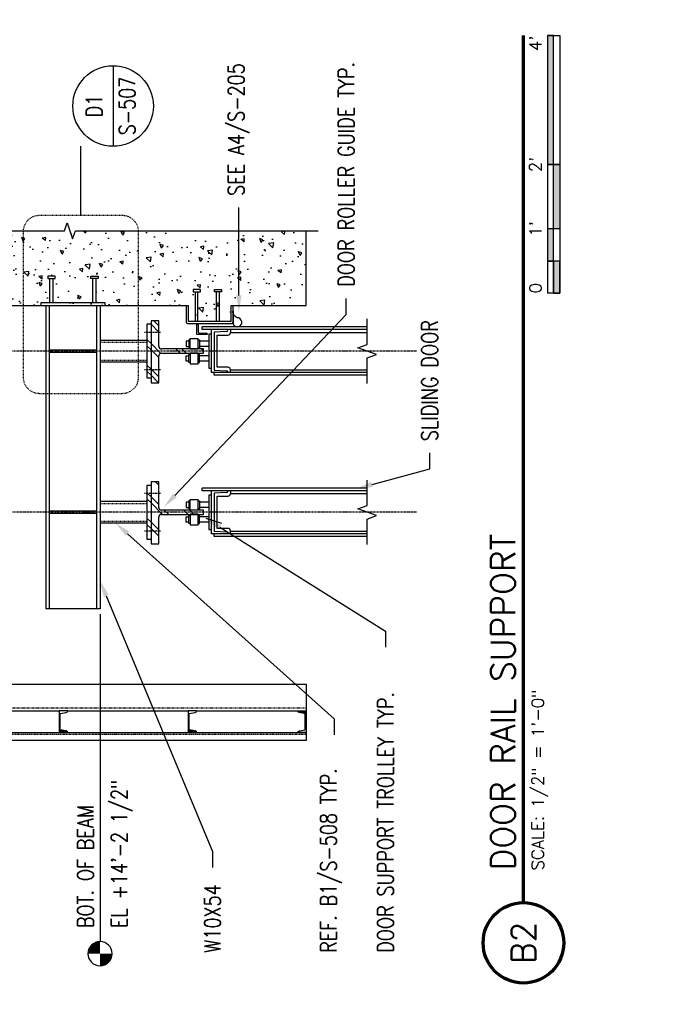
# Model space of a CAD drawing. Header units: inches. Extents: x -16710 to 18720, y -1252 to 1160.
# Tile 14 of 35: x 4412 to 4530, y -651 to -468. Entities that reach past the tile are written whole.
import ezdxf
from ezdxf import colors
from ezdxf.entities.mleader import LeaderData, LeaderLine
from ezdxf.enums import TextEntityAlignment as Align
from ezdxf.math import Vec2, Vec3

# ---------------------------------------------------------------- set-up
doc = ezdxf.new("R2010")
doc.units = ezdxf.units.IN
doc.header["$MEASUREMENT"] = 0
for name, pattern in [('Center 1_4_', [0.53125, 0.25, -0.09375, 0.09375, -0.09375]), ('Dash', [0.25, 0.125, -0.125]), ('Dash - 1_16_', [0.1875, 0.125, -0.0625]), ('Hidden 3_32_', [0.140625, 0.09375, -0.046875])]:
    doc.linetypes.add(name, pattern=pattern)
doc.layers.get('0').update_dxf_attribs({"color": 243})
for name, color, linetype in [('A-WALL-PATT', 8, 'Continuous'), ('G-ANNO-REFR', 2, 'Continuous'), ('G-ANNO-TTLB', 7, 'Continuous'), ('S-ANNO-NOTE', 2, 'Continuous'), ('S-ANNO-SYMB', 2, 'Continuous'), ('S-ANNO-TEXT', 2, 'Continuous'), ('S-BEAM', 3, 'Continuous'), ('S-COLS', 3, 'Continuous'), ('S-COLS-HDLN', 1, 'Dash'), ('S-DETL', 90, 'Continuous'), ('S-DETL-CNTR', 1, 'Center 1_4_'), ('S-DETL-GENF', 92, 'Continuous'), ('S-DETL-GENF-HDLN', 1, 'Dash'), ('S-DETL-MEDM', 3, 'Continuous'), ('S-DETL-PATT', 8, 'Continuous'), ('S-DETL-THIN', 1, 'Continuous')]:
    doc.layers.add(name, color=color, linetype=linetype)
doc.layers.get('0').off()
doc.styles.add('AEC_COMN_TITLE', font='romans.shx', dxfattribs={"width": 0.8, "height": 0.1875})
doc.styles.add('Annotative', font='romans.shx', dxfattribs={"width": 0.8, "height": 0.125})
doc.styles.add('Arial', font='romans.shx', dxfattribs={"width": 0.8})
doc.styles.add('ROMANS', font='romans.shx', dxfattribs={"width": 0.8})
pattern_1 = [(50, (-1460.674, -1247.354), (7.1726, -0.62752), [0.75, -8.25]), (355, (-1460.674, -1247.354), (-1.387513, 7.52192), [0.6, -6.6]), (100.4514, (-1460.076, -1247.406), (5.78509, 6.8944), [0.6374, -7.01142]), (46.1842, (-1460.674, -1245.354), (10.67241, -1.65519), [1.125, -12.375]), (96.6356, (-1459.785, -1245.492), (9.34662, 9.74119), [0.9561, -10.51714]), (351.1842, (-1460.674, -1245.354), (9.34662, 9.74119), [0.9, -9.9]), (21, (-1459.674, -1245.854), (5.96907, -4.02619), [0.75, -8.25]), (326, (-1459.674, -1245.854), (2.433153, 7.2515), [0.6, -6.6]), (71.4514, (-1459.1766, -1246.1894), (8.402224, 3.22531), [0.6374, -7.01142]), (37.5, (-1460.674, -1247.3539), (0.1215986, 3.3289385), [0, -6.52, 0, -6.7, 0, -6.625]), (7.5, (-1460.674, -1247.354), (2.630695, 3.944117), [0, -3.82, 0, -6.37, 0, -2.525]), (327.5, (-1462.904, -1247.354), (5.338224, -0.225549), [0, -2.5, 0, -7.8, 0, -10.35]), (317.5, (-1463.904, -1247.354), (5.831862, 1.00105), [0, -3.25, 0, -5.18, 0, -7.35])]
pattern_2 = [(45, (-639.749, -1144.354), (-2.37588, 2.37588), []), (45, (-639.749, -1140.754), (-2.37588, 2.37588), [])]

# ---------------------------------------------------------------- blocks, each defined once
blk = doc.blocks.new('051200_StructuralFraming-W-Flange - W10X54-1656488-DOOR RAIL SUPPORT 2')
at = {"layer": 'S-BEAM'}
for p, q in [((776.71, 179.88), (776.71, 180.5)), ((833.21, 180.5), (776.71, 180.5)), ((776.71, 179.19), (776.71, 179.88)), ((794.53, 179.88), (776.71, 179.88)), ((824.52, 179.88), (794.9, 179.88)), ((833.21, 179.88), (824.89, 179.88)), ((776.71, 171.71), (776.71, 179.19)), ((776.71, 171.01), (776.71, 171.71)), ((776.71, 170.4), (776.71, 171.01)), ((776.71, 171.01), (794.53, 171.01)), ((794.9, 171.01), (824.52, 171.01)), ((824.89, 171.01), (833.21, 171.01)), ((792.71, 170.4), (776.71, 170.4)), ((822.71, 170.4), (796.71, 170.4)), ((833.21, 170.4), (826.71, 170.4))]:
    blk.add_line(p, q, dxfattribs=at)
blk = doc.blocks.new('051200_Column-L-Angle - L5X5X1_2-1770445-DOOR RAIL SUPPORT 2')
at = {"layer": 'S-COLS'}
for p, q in [((762.71, 222.25), (757.71, 222.25)), ((762.71, 222.25), (762.71, 193.08)), ((757.71, 220.67), (757.71, 202)), ((757.71, 200.42), (757.71, 178)), ((762.71, 192.72), (762.71, 132)), ((757.71, 176.42), (757.71, 154)), ((757.71, 152.42), (757.71, 133.58)), ((762.71, 132), (757.71, 132))]:
    blk.add_line(p, q, dxfattribs=at)
at = {"layer": 'S-COLS', "linetype": 'Hidden 3_32_'}
blk.add_line((758.21, 132), (758.21, 222.25), dxfattribs=at)
at = {"layer": 'S-COLS-HDLN'}
blk.add_line((762.71, 193.07), (762.71, 192.72), dxfattribs=at)
blk = doc.blocks.new('051200_SteelFraming-AISC-Tube-Shapes-Side - HSS4X4X3_8-2078415-DOOR RAIL SUPPORT 2')
at = {"layer": 'S-DETL-GENF', "lineweight": -3}
for p, q in [((826.71, 170.4), (822.71, 170.4)), ((822.71, 170.4), (822.71, 161.66)), ((826.71, 161.66), (826.71, 170.4))]:
    blk.add_line(p, q, dxfattribs=at)
at = {"layer": 'S-DETL-GENF-HDLN', "lineweight": -3}
for p, q in [((823.05, 170.4), (823.05, 161.66)), ((826.36, 170.4), (826.36, 161.66))]:
    blk.add_line(p, q, dxfattribs=at)
blk = doc.blocks.new('*U155')
at = {"linetype": 'Continuous', "lineweight": 70}
blk.add_line((1.125, 0.625), (7.8514, 0.625), dxfattribs=at)
at = {"lineweight": 70}
blk.add_circle((0.8125, 0.625), 0.3125, dxfattribs=at)
at = {"style": 'Arial'}
blk.add_attdef('DRAWING_AREA_TITLE', text='', height=0.1875, dxfattribs=at).set_placement((1.3743, 0.6339), align=Align.BOTTOM_LEFT)
blk.add_attdef('X#', text='', height=0.1875, dxfattribs=at).set_placement((0.8125, 0.625), align=Align.MIDDLE_CENTER)
blk.add_attdef('SCALE:', text='', height=0.0938, dxfattribs=at).set_placement((1.3743, 0.5606), align=Align.TOP_LEFT)
blk = doc.blocks.new('*U158')
for points in [[(-1.75, -0.2344), (-1.5, -0.2344), (-1.5, -0.1875), (-1.75, -0.1875)], [(-1, -0.2344), (0, -0.2344), (0, -0.1875), (-1, -0.1875)], [(-2, -0.2812), (-1.75, -0.2812), (-1.75, -0.2344), (-2, -0.2344)], [(-1.5, -0.2344), (-1, -0.2344), (-1, -0.2812), (-1.5, -0.2812)]]:
    blk.add_hatch(color=256).paths.add_polyline_path(points)
for p, q in [((0, -0.1875), (-2, -0.1875)), ((-2, -0.2812), (-2, -0.1875)), ((-1.75, -0.2812), (-1.75, -0.1875)), ((-1.5, -0.2812), (-1.5, -0.1875)), ((-1, -0.2812), (-1, -0.1885)), ((0, -0.1875), (0, -0.2812)), ((-2, -0.2344), (0, -0.2344)), ((0, -0.2812), (-2, -0.2812))]:
    blk.add_line(p, q)
at = {"flags": 128}
for points in [[(-1.75, -0.2344), (-1.5, -0.2344), (-1.5, -0.1875), (-1.75, -0.1875), (-1.75, -0.2344)], [(-1, -0.2344), (0, -0.2344), (0, -0.1875), (-1, -0.1875), (-1, -0.2344)], [(-2, -0.2812), (-1.75, -0.2812), (-1.75, -0.2344), (-2, -0.2344), (-2, -0.2812)], [(-1.5, -0.2344), (-1, -0.2344), (-1, -0.2812), (-1.5, -0.2812), (-1.5, -0.2344)]]:
    blk.add_lwpolyline(points, close=True, dxfattribs=at)
at = {"style": 'Arial'}
blk.add_text('0', height=0.0937, dxfattribs=at).set_placement((-2, -0.0937), align=Align.MIDDLE_LEFT)
for s, p in [("1'", (-1.5, -0.0937)), ("2'", (-1, -0.0937))]:
    blk.add_text(s, height=0.09375, dxfattribs=at).set_placement(p, align=Align.MIDDLE_CENTER)
blk.add_text("4'", height=0.09375, dxfattribs=at).set_placement((0, -0.0937), align=Align.MIDDLE_RIGHT)
blk = doc.blocks.new('Detail Callout AEC')
at = {"color": 0, "linetype": 'ByBlock', "lineweight": -3, "transparency": 16777216}
blk.add_line((0.25, 0), (-0.25, 0), dxfattribs=at)
blk.add_circle((0, 0), 0.25, dxfattribs=at)
at = {"color": 0, "linetype": 'ByBlock', "lineweight": -3, "transparency": 16777216, "style": 'AEC_COMN_TITLE'}
for tag, p in [('VIEWNUMBER', (0, 0.0508)), ('SHEETNUMBER', (0, -0.1263))]:
    blk.add_attdef(tag, text='', height=0.0938, dxfattribs=at).set_placement(p, align=Align.CENTER)
blk = doc.blocks.new('Level Circle AEC')
at = {"layer": 'S-ANNO-SYMB', "lineweight": -3}
h = blk.add_hatch(color=256, dxfattribs=at)
edge = h.paths.add_edge_path()
edge.add_line((373.71, 0), (367.71, 0))
edge.add_arc((373.71, 0), 6, 90, 180, ccw=False)
edge.add_line((373.71, 6), (373.71, 0))
h = blk.add_hatch(color=256, dxfattribs=at)
edge = h.paths.add_edge_path()
edge.add_line((373.71, -6), (373.71, 0))
edge.add_line((373.71, 0), (379.71, 0))
edge.add_arc((373.71, 0), 6, 270, 360, ccw=False)
blk.add_circle((373.71, 0), 6, dxfattribs=at)
blk = doc.blocks.new('051200_StructuralFraming-C-Channel - C4X5_4-V15-DOOR RAIL SUPPORT 2')
at = {"lineweight": -3}
for p, q in [((753.71, 202), (753.71, 200.42)), ((757.71, 202), (753.71, 202)), ((754, 200.72), (754.18, 201.82)), ((754.18, 201.82), (757.24, 201.82)), ((757.24, 201.82), (757.41, 200.72)), ((757.71, 200.42), (757.71, 202))]:
    blk.add_line(p, q, dxfattribs=at)
for centre, start, end in [((753.71, 200.72), 270, 0), ((757.71, 200.72), 180, 270)]:
    blk.add_arc(centre, 0.296, start, end, dxfattribs=at)
blk = doc.blocks.new('B2 S507')
at = {"layer": 'A-WALL-PATT', "lineweight": -3}
h = blk.add_hatch(dxfattribs=at)
h.set_pattern_fill('AR-CONC', color=8, style=0)
h.set_pattern_definition(pattern_1)
h.paths.add_polyline_path([(-627.4681, -1079.3539), (-613.5504, -1079.3539), (-613.5504, -1027.3539), (-627.4681, -1027.3539), (-627.4681, -1065.3433)])
h = blk.add_hatch(dxfattribs=at)
h.set_pattern_fill('FP_3', color=8, style=0, pattern_type=2)
h.set_pattern_definition(pattern_2)
h.paths.add_polyline_path([(-665.7738, -1076.3389), (-665.7738, -1067.4689), (-666.1488, -1067.4689), (-666.1488, -1076.3389)])
h = blk.add_hatch(dxfattribs=at)
h.set_pattern_fill('FP_3', color=8, style=0, pattern_type=2)
h.set_pattern_definition(pattern_2)
h.paths.add_polyline_path([(-635.7806, -1076.3389), (-635.7806, -1067.4689), (-636.1556, -1067.4689), (-636.1556, -1076.3389)])
h = blk.add_hatch(dxfattribs=at)
h.set_pattern_fill('AR-CONC', color=8, style=0)
h.set_pattern_definition(pattern_1)
h.paths.add_polyline_path([(-613.5504, -1115.3539), (-613.5504, -1079.3539), (-627.4681, -1079.3539), (-627.4681, -1115.3539)])
h = blk.add_hatch(dxfattribs=at)
h.set_pattern_fill('FP_3', color=8, style=0, pattern_type=2)
h.set_pattern_definition(pattern_2)
h.paths.add_polyline_path([(-665.5563, -1096.231), (-665.5563, -1088.3814), (-665.5392, -1088.252), (-665.4893, -1088.1314), (-665.4098, -1088.0278), (-665.3063, -1087.9484), (-665.1857, -1087.8984), (-665.0563, -1087.8814), (-660.3113, -1087.8814), (-660.3113, -1086.4414), (-671.8613, -1086.4414), (-671.8613, -1087.8814), (-666.8663, -1087.8814), (-666.7368, -1087.8984), (-666.6163, -1087.9484), (-666.5127, -1088.0278), (-666.4332, -1088.1314), (-666.3833, -1088.252), (-666.3663, -1088.3814), (-666.3663, -1096.231)])
h = blk.add_hatch(dxfattribs=at)
h.set_pattern_fill('FP_3', color=8, style=0, pattern_type=2)
h.set_pattern_definition(pattern_2)
h.paths.add_polyline_path([(-660.9613, -1086.4414), (-660.9613, -1085.6914), (-670.9613, -1085.6914), (-670.9613, -1086.4414)])
h = blk.add_hatch(dxfattribs=at)
h.set_pattern_fill('FP_3', color=8, style=0, pattern_type=2)
h.set_pattern_definition(pattern_2)
h.paths.add_polyline_path([(-635.5631, -1096.231), (-635.5631, -1088.3814), (-635.546, -1088.252), (-635.4961, -1088.1314), (-635.4166, -1088.0278), (-635.3131, -1087.9484), (-635.1925, -1087.8984), (-635.0631, -1087.8814), (-630.3181, -1087.8814), (-630.3181, -1086.4414), (-641.8681, -1086.4414), (-641.8681, -1087.8814), (-636.8731, -1087.8814), (-636.7436, -1087.8984), (-636.6231, -1087.9484), (-636.5195, -1088.0278), (-636.44, -1088.1314), (-636.3901, -1088.252), (-636.3731, -1088.3814), (-636.3731, -1096.231)])
h = blk.add_hatch(dxfattribs=at)
h.set_pattern_fill('FP_3', color=8, style=0, pattern_type=2)
h.set_pattern_definition(pattern_2)
h.paths.add_polyline_path([(-630.9681, -1086.4414), (-630.9681, -1085.6914), (-640.9681, -1085.6914), (-640.9681, -1086.4414)])
h = blk.add_hatch(dxfattribs=at)
h.set_pattern_fill('AR-CONC', color=8, style=0)
h.set_pattern_definition(pattern_1)
h.paths.add_polyline_path([(-627.4681, -1101.3539), (-627.4681, -1093.3539), (-630.4681, -1093.3539), (-630.4681, -1101.3539)])
at = {"layer": 'S-DETL-PATT'}
h = blk.add_hatch(dxfattribs=at)
h.set_pattern_fill('STEEL', color=256, scale=2)
h.set_pattern_definition([(45, (-2205.61251, -1266.07033), (-0.176776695, 0.176776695), []), (45, (-2205.61251, -1265.94533), (-0.176776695, 0.176776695), [])])
h.paths.add_polyline_path([(-706.9681, -1070.9339, 0.41421356), (-706.6721, -1070.6379), (-706.4687, -1069.3539), (-706.9681, -1069.3539)])
h = blk.add_hatch(dxfattribs=at)
h.set_pattern_fill('STEEL', color=256, scale=2)
h.set_pattern_definition([(45, (-2205.61251, -1290.07033), (-0.176776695, 0.176776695), []), (45, (-2205.61251, -1289.94533), (-0.176776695, 0.176776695), [])])
h.paths.add_polyline_path([(-706.9681, -1094.9339, 0.41421356), (-706.6721, -1094.6379), (-706.4687, -1093.3539), (-706.9681, -1093.3539)])
h = blk.add_hatch(dxfattribs=at)
h.set_pattern_fill('STEEL', color=256, scale=2)
h.set_pattern_definition([(45, (-2205.61251, -1242.07033), (-0.176776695, 0.176776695), []), (45, (-2205.61251, -1241.94533), (-0.176776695, 0.176776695), [])])
h.paths.add_polyline_path([(-702.9681, -1115.3539), (-702.9681, -1113.7739, 0.41421356), (-703.2641, -1114.0699), (-703.4674, -1115.3539)])
at = {"layer": 'S-ANNO-SYMB', "lineweight": -3}
for p, q in [((-610.7295, -1073.3838), (-597.8295, -1073.3838)), ((-684.9681, -1076.9539), (-745.9008, -1076.9539))]:
    blk.add_line(p, q, dxfattribs=at)
at = {"layer": 'S-ANNO-SYMB', "linetype": 'Dash', "lineweight": -3}
blk.add_lwpolyline([(-610.7295, -1081.1366), (-610.7295, -1065.6311, 0.41421356), (-613.7295, -1062.6311), (-640.8235, -1062.6311, 0.41421356), (-643.8235, -1065.6311), (-643.8235, -1081.1366, 0.41421356), (-640.8235, -1084.1366), (-613.7295, -1084.1366, 0.41421356)], format="xyb", close=True, dxfattribs=at)
at = {"layer": 'S-BEAM', "lineweight": -3}
for p, q in [((-627.4681, -1005.3539), (-627.4681, -1093.3539)), ((-627.4681, -1093.3539), (-630.4681, -1093.3539)), ((-630.4681, -1101.3539), (-627.4681, -1101.3539)), ((-627.4681, -1101.3539), (-627.4681, -1115.3539)), ((-627.4681, -1115.3539), (-613.5504, -1115.3539))]:
    blk.add_line(p, q, dxfattribs=at)
at = {"layer": 'S-DETL', "lineweight": -3}
for p, q in [((-708.4681, -1115.3539), (-708.4681, -1021.0368)), ((-706.9681, -1021.0056), (-706.9681, -1115.3539)), ((-666.1488, -1067.4689), (-666.1488, -1076.3389)), ((-665.7738, -1067.4689), (-666.1488, -1067.4689)), ((-665.7738, -1076.3389), (-665.7738, -1067.4689)), ((-636.1556, -1067.4689), (-636.1556, -1076.3389)), ((-635.7806, -1067.4689), (-636.1556, -1067.4689)), ((-635.7806, -1076.3389), (-635.7806, -1067.4689)), ((-666.1488, -1076.3389), (-665.7738, -1076.3389)), ((-636.1556, -1076.3389), (-635.7806, -1076.3389)), ((-660.9613, -1085.6914), (-670.9613, -1085.6914)), ((-670.9613, -1085.6914), (-670.9613, -1086.4414)), ((-660.9613, -1086.4414), (-660.9613, -1085.6914)), ((-630.9681, -1085.6914), (-640.9681, -1085.6914)), ((-640.9681, -1085.6914), (-640.9681, -1086.4414)), ((-630.9681, -1086.4414), (-630.9681, -1085.6914)), ((-666.3363, -1093.736), (-668.3363, -1093.736)), ((-668.3363, -1093.736), (-668.3363, -1095.236)), ((-668.0863, -1093.486), (-666.5863, -1093.486)), ((-668.0863, -1093.736), (-668.0863, -1093.486)), ((-667.8363, -1093.486), (-667.8363, -1092.986)), ((-667.8363, -1092.986), (-666.8363, -1092.986)), ((-666.8363, -1092.986), (-666.8363, -1093.486)), ((-666.5863, -1093.486), (-666.5863, -1093.736)), ((-666.3363, -1095.236), (-666.3363, -1093.736)), ((-665.5863, -1095.236), (-665.5863, -1093.736)), ((-665.5863, -1093.736), (-663.5863, -1093.736)), ((-663.8363, -1093.486), (-665.3363, -1093.486)), ((-665.3363, -1093.486), (-665.3363, -1093.736)), ((-664.0863, -1092.986), (-665.0863, -1092.986)), ((-665.0863, -1092.986), (-665.0863, -1093.486)), ((-664.0863, -1093.486), (-664.0863, -1092.986)), ((-663.8363, -1093.736), (-663.8363, -1093.486)), ((-663.5863, -1093.736), (-663.5863, -1095.236)), ((-636.3431, -1093.7339), (-638.3431, -1093.7339)), ((-638.3431, -1093.7339), (-638.3431, -1095.2339)), ((-638.0931, -1093.4839), (-636.5931, -1093.4839)), ((-638.0931, -1093.7339), (-638.0931, -1093.4839)), ((-637.8431, -1093.4839), (-637.8431, -1092.9839)), ((-637.8431, -1092.9839), (-636.8431, -1092.9839)), ((-636.8431, -1092.9839), (-636.8431, -1093.4839)), ((-636.5931, -1093.4839), (-636.5931, -1093.7339)), ((-636.3431, -1095.2339), (-636.3431, -1093.7339)), ((-635.5931, -1095.2339), (-635.5931, -1093.7339)), ((-635.5931, -1093.7339), (-633.5931, -1093.7339)), ((-633.8431, -1093.4839), (-635.3431, -1093.4839)), ((-635.3431, -1093.4839), (-635.3431, -1093.7339)), ((-634.0931, -1092.9839), (-635.0931, -1092.9839)), ((-635.0931, -1092.9839), (-635.0931, -1093.4839)), ((-634.0931, -1093.4839), (-634.0931, -1092.9839)), ((-633.8431, -1093.7339), (-633.8431, -1093.4839)), ((-633.5931, -1093.7339), (-633.5931, -1095.2339)), ((-668.3363, -1095.236), (-666.3363, -1095.236)), ((-668.0863, -1095.236), (-668.0863, -1095.486)), ((-668.0863, -1095.486), (-666.5863, -1095.486)), ((-667.8363, -1097.231), (-667.8363, -1095.486)), ((-666.8363, -1097.231), (-666.8363, -1095.486)), ((-666.5863, -1095.486), (-666.5863, -1095.236)), ((-665.5863, -1095.236), (-663.5863, -1095.236)), ((-665.3363, -1095.486), (-665.3363, -1095.236)), ((-663.8363, -1095.486), (-665.3363, -1095.486)), ((-665.0863, -1097.231), (-665.0863, -1095.486)), ((-664.0863, -1097.231), (-664.0863, -1095.486)), ((-663.8363, -1095.236), (-663.8363, -1095.486)), ((-661.9613, -1126.6855), (-661.9613, -1095.981)), ((-661.9613, -1095.981), (-661.4613, -1095.981)), ((-661.4613, -1126.6855), (-661.4613, -1095.981)), ((-638.3431, -1095.2339), (-636.3431, -1095.2339)), ((-638.0931, -1095.2339), (-638.0931, -1095.4839)), ((-638.0931, -1095.4839), (-636.5931, -1095.4839)), ((-637.8431, -1097.2289), (-637.8431, -1095.4839)), ((-636.8431, -1097.2289), (-636.8431, -1095.4839)), ((-636.5931, -1095.4839), (-636.5931, -1095.2339)), ((-636.3731, -1096.231), (-635.5631, -1096.231)), ((-635.5931, -1095.2339), (-633.5931, -1095.2339)), ((-635.3431, -1095.4839), (-635.3431, -1095.2339)), ((-633.8431, -1095.4839), (-635.3431, -1095.4839)), ((-635.0931, -1097.2289), (-635.0931, -1095.4839)), ((-634.0931, -1097.2289), (-634.0931, -1095.4839)), ((-633.8431, -1095.2339), (-633.8431, -1095.4839)), ((-631.9681, -1126.6834), (-631.9681, -1095.9789)), ((-631.9681, -1095.9789), (-631.4681, -1095.9789)), ((-631.4681, -1126.6834), (-631.4681, -1095.9789)), ((-669.9613, -1097.731), (-661.9613, -1097.731)), ((-669.9613, -1126.6855), (-669.9613, -1097.731)), ((-662.7738, -1097.231), (-669.1488, -1097.231)), ((-669.1488, -1097.231), (-669.1488, -1097.731)), ((-668.0595, -1099.5997), (-667.1563, -1096.6904)), ((-662.7738, -1097.731), (-662.7738, -1097.231)), ((-639.9681, -1097.7289), (-631.9681, -1097.7289)), ((-639.9681, -1126.6834), (-639.9681, -1097.7289)), ((-632.7806, -1097.2289), (-639.1556, -1097.2289)), ((-639.1556, -1097.2289), (-639.1556, -1097.7289)), ((-632.7806, -1097.7289), (-632.7806, -1097.2289)), ((-670.4613, -1126.6855), (-670.4613, -1098.231)), ((-670.4613, -1098.231), (-669.9613, -1098.231)), ((-669.514, -1098.231), (-669.6333, -1100.4941)), ((-662.4101, -1098.231), (-669.514, -1098.231)), ((-668.9635, -1100.7573), (-668.9635, -1098.731)), ((-668.9635, -1098.731), (-662.9606, -1098.731)), ((-662.9606, -1098.731), (-662.9606, -1100.7573)), ((-662.2943, -1100.4937), (-662.4101, -1098.231)), ((-640.4681, -1126.6834), (-640.4681, -1098.2289)), ((-640.4681, -1098.2289), (-639.9681, -1098.2289)), ((-639.5208, -1098.2289), (-639.6401, -1100.492)), ((-632.4169, -1098.2289), (-639.5208, -1098.2289)), ((-638.9703, -1100.7552), (-638.9703, -1098.7289)), ((-638.9703, -1098.7289), (-632.9674, -1098.7289)), ((-632.9674, -1098.7289), (-632.9674, -1100.7552)), ((-632.3011, -1100.4916), (-632.4169, -1098.2289)), ((-669.9613, -1101.231), (-669.4628, -1101.231)), ((-669.4628, -1101.231), (-669.4628, -1126.6855)), ((-661.9613, -1101.231), (-662.4613, -1101.231)), ((-662.4613, -1101.231), (-662.4613, -1126.6855)), ((-639.9681, -1101.2289), (-639.4696, -1101.2289)), ((-639.4696, -1101.2289), (-639.4696, -1126.6834)), ((-631.9681, -1101.2289), (-632.4681, -1101.2289)), ((-632.4681, -1101.2289), (-632.4681, -1126.6834)), ((-706.9681, -1115.3539), (-708.4681, -1115.3539)), ((-666.5941, -1128.4241), (-665.3284, -1124.9468)), ((-665.3284, -1124.9468), (-664.6956, -1126.6855)), ((-636.6009, -1128.422), (-635.3352, -1124.9447)), ((-635.3352, -1124.9447), (-634.7024, -1126.6834)), ((-671.9613, -1126.6855), (-667.2269, -1126.6855)), ((-667.2269, -1126.6855), (-666.5941, -1128.4241)), ((-664.6956, -1126.6855), (-659.9613, -1126.6855)), ((-641.9681, -1126.6834), (-637.2337, -1126.6834)), ((-637.2337, -1126.6834), (-636.6009, -1128.422)), ((-634.7024, -1126.6834), (-629.9681, -1126.6834))]:
    blk.add_line(p, q, dxfattribs=at)
at = {"layer": 'S-DETL', "linetype": 'Dash - 1_16_', "lineweight": -3}
for p, q in [((-707.2921, -1021.0123), (-707.2921, -1115.3539)), ((-669.4613, -1088.2299), (-669.4613, -1085.2299)), ((-662.4613, -1088.2299), (-662.4613, -1085.2299)), ((-639.4681, -1088.2299), (-639.4681, -1085.2299)), ((-632.4681, -1088.2299), (-632.4681, -1085.2299))]:
    blk.add_line(p, q, dxfattribs=at)
at = {"layer": 'S-DETL', "lineweight": -3}
for centre, radius, start, end in [((-669.883, -1100.481), 0.25, 270, 356.981875), ((-669.4628, -1100.731), 0.5, 270, 356.981875), ((-662.4613, -1100.731), 0.5, 183.018125, 270), ((-662.0446, -1100.481), 0.25, 182.928842, 270), ((-639.8898, -1100.4789), 0.25, 270, 356.981875), ((-639.4696, -1100.7289), 0.5, 270, 356.981875), ((-632.4681, -1100.7289), 0.5, 183.018125, 270), ((-632.0514, -1100.4789), 0.25, 182.928842, 270)]:
    blk.add_arc(centre, radius, start, end, dxfattribs=at)
at = {"layer": 'S-DETL-CNTR', "lineweight": -3}
for p, q in [((-635.9681, -1135.8863), (-635.9681, -998.2155)), ((-665.9613, -1135.8863), (-665.9613, -1006.0612)), ((-628.6919, -1101.7968), (-628.6919, -1101.0975))]:
    blk.add_line(p, q, dxfattribs=at)
at = {"layer": 'S-DETL-MEDM', "lineweight": -3}
for p, q in [((-626.9681, -1065.9039), (-627.4681, -1065.9039)), ((-626.9681, -1077.9039), (-626.9681, -1065.9039)), ((-626.9681, -1067.5889), (-622.4562, -1067.5889)), ((-626.9681, -1068.2188), (-622.4562, -1068.2188)), ((-621.9838, -1067.2346), (-622.4562, -1067.2346)), ((-622.4562, -1067.2346), (-622.4562, -1068.5732)), ((-622.4562, -1068.5732), (-621.9838, -1068.5732)), ((-621.9838, -1068.5732), (-621.9838, -1067.2346)), ((-626.9681, -1075.5889), (-622.4562, -1075.5889)), ((-622.4562, -1076.5732), (-622.4562, -1075.2346)), ((-622.4562, -1075.2346), (-621.9838, -1075.2346)), ((-621.9838, -1075.2346), (-621.9838, -1076.5732)), ((-627.4681, -1077.9039), (-626.9681, -1077.9039)), ((-626.9681, -1076.2188), (-622.4562, -1076.2188)), ((-621.9838, -1076.5732), (-622.4562, -1076.5732)), ((-630.8431, -1093.3539), (-630.8431, -1101.3539)), ((-627.4681, -1092.9789), (-630.4681, -1092.9789)), ((-630.4681, -1101.3539), (-630.4681, -1093.3539)), ((-624.4838, -1094.3037), (-624.9562, -1094.3037)), ((-624.9562, -1094.3037), (-624.9562, -1095.6422)), ((-624.4838, -1095.6422), (-624.4838, -1094.3037)), ((-632.8431, -1096.9789), (-632.8431, -1094.9789)), ((-632.8431, -1094.9789), (-630.8431, -1094.9789)), ((-632.5931, -1095.4789), (-632.5931, -1096.7289)), ((-631.0931, -1095.2289), (-632.3431, -1095.2289)), ((-630.4681, -1094.7289), (-624.9562, -1094.7289)), ((-630.4681, -1095.1742), (-624.9562, -1095.1742)), ((-624.9562, -1095.6422), (-624.4838, -1095.6422)), ((-630.4681, -1098.6614), (-624.9562, -1098.6614)), ((-630.4681, -1099.1664), (-624.9562, -1099.1664)), ((-624.9562, -1099.5832), (-624.9562, -1098.2446)), ((-624.9562, -1098.2446), (-624.4838, -1098.2446)), ((-624.4838, -1099.5832), (-624.9562, -1099.5832)), ((-624.4838, -1098.2446), (-624.4838, -1099.5832)), ((-630.4681, -1101.7289), (-627.4681, -1101.7289))]:
    blk.add_line(p, q, dxfattribs=at)
at = {"layer": 'S-DETL-MEDM'}
blk.add_lwpolyline([(-613.5504, -1025.1517), (-613.5504, -1070.3539), (-612.0504, -1070.8539), (-615.0504, -1071.8539), (-613.5504, -1072.3539), (-613.5504, -1117.556)], dxfattribs=at)
at = {"layer": 'S-DETL-MEDM', "lineweight": -3}
for centre, radius, start, end in [((-630.4681, -1093.3539), 0.375, 90, 180), ((-632.3431, -1095.4789), 0.25, 90, 180), ((-631.0931, -1094.9789), 0.25, 270, 0), ((-632.8431, -1096.7289), 0.25, 270, 0), ((-630.4681, -1101.3539), 0.375, 180, 270)]:
    blk.add_arc(centre, radius, start, end, dxfattribs=at)
at = {"layer": 'S-DETL-THIN', "lineweight": -3}
for p, q in [((-671.8613, -1086.4414), (-671.8613, -1087.8814)), ((-660.3113, -1086.4414), (-671.8613, -1086.4414)), ((-660.3113, -1087.8814), (-660.3113, -1086.4414)), ((-641.8681, -1086.4414), (-641.8681, -1087.8814)), ((-630.3181, -1086.4414), (-641.8681, -1086.4414)), ((-630.3181, -1087.8814), (-630.3181, -1086.4414)), ((-671.8613, -1087.8814), (-666.8663, -1087.8814)), ((-666.3663, -1088.3814), (-666.3663, -1096.231)), ((-665.5563, -1096.231), (-665.5563, -1088.3814)), ((-665.0563, -1087.8814), (-660.3113, -1087.8814)), ((-641.8681, -1087.8814), (-636.8731, -1087.8814)), ((-636.3731, -1088.3814), (-636.3731, -1096.231)), ((-635.5631, -1096.231), (-635.5631, -1088.3814)), ((-635.0631, -1087.8814), (-630.3181, -1087.8814)), ((-666.3663, -1096.231), (-665.5563, -1096.231)), ((-628.4722, -1101.7412), (-631.007, -1101.7412))]:
    blk.add_line(p, q, dxfattribs=at)
for centre, radius, start, end in [((-666.8663, -1088.3814), 0.5, 0, 90), ((-665.0563, -1088.3814), 0.5, 90, 180), ((-636.8731, -1088.3814), 0.5, 0, 90), ((-635.0631, -1088.3814), 0.5, 90, 180), ((-630.5948, -1102.4933), 0.8577, 118.729292, 359.525934), ((-626.3971, -1104.7388), 4.0207, 131.795172, 146.170895)]:
    blk.add_arc(centre, radius, start, end, dxfattribs=at)
at = {"layer": 'G-ANNO-REFR', "lineweight": -3}
ref = blk.add_blockref('Detail Callout AEC', (-590.3295, -1079.3838), dxfattribs=dict(at, xscale=30, yscale=30, zscale=30))
ref.add_attrib('VIEWNUMBER', 'D1', dxfattribs={"layer": 'S-ANNO-TEXT', "color": 1, "transparency": 16777216, "height": 3.00001, "style": 'ROMANS', "width": 0.8}).set_placement((-590.3295, -1078.2588), align=Align.BOTTOM_CENTER)
ref.add_attrib('SHEETNUMBER', 'S-507', dxfattribs={"layer": 'S-ANNO-TEXT', "color": 1, "transparency": 16777216, "height": 3.00001, "style": 'ROMANS', "width": 0.8}).set_placement((-590.3295, -1083.5113), align=Align.CENTER)
at = {"layer": 'S-ANNO-SYMB', "lineweight": -3}
for name, p, xscale, yscale, zscale in [('Level Circle AEC', (-608.0107, -1076.9539), -0.375, 0.375, 0.375), ('*U158', (-577.2004, -1155.7811), 24.00000000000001, 24.00000000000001, 24.00000000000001)]:
    blk.add_blockref(name, p, dxfattribs=dict(at, xscale=xscale, yscale=yscale, zscale=zscale))
at = {"layer": 'S-ANNO-SYMB', "lineweight": -3, "xscale": 24.00000000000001, "yscale": 24.00000000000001, "zscale": 24.00000000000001}
blk.add_blockref('*U155', (-765.6337, -1170.7811), dxfattribs=at).add_auto_attribs({'SCALE:': 'SCALE: 1/2" = 1\'-0"', 'DRAWING_AREA_TITLE': 'DOOR RAIL SUPPORT', 'X#': 'B2'})
at = {"layer": 'S-BEAM', "lineweight": -3}
blk.add_blockref('051200_StructuralFraming-W-Flange - W10X54-1656488-DOOR RAIL SUPPORT 2', (-1460.674, -1247.3539), dxfattribs=at)
at = {"layer": 'S-COLS-HDLN', "lineweight": -3}
blk.add_blockref('051200_Column-L-Angle - L5X5X1_2-1770445-DOOR RAIL SUPPORT 2', (-1460.674, -1247.3539), dxfattribs=at)
at = {"layer": 'S-DETL-GENF', "lineweight": -3}
for p in [(-1490.6672, -1247.3539), (-1460.674, -1247.3539)]:
    blk.add_blockref('051200_SteelFraming-AISC-Tube-Shapes-Side - HSS4X4X3_8-2078415-DOOR RAIL SUPPORT 2', p, dxfattribs=at)
at = {"layer": 'S-DETL-THIN', "lineweight": -3}
for p in [(-1460.674, -1271.3539), (-1460.674, -1295.3539)]:
    blk.add_blockref('051200_StructuralFraming-C-Channel - C4X5_4-V15-DOOR RAIL SUPPORT 2', p, dxfattribs=at)
at = {"layer": 'S-DETL-THIN', "lineweight": -3, "xscale": -1, "rotation": 180}
blk.add_blockref('051200_StructuralFraming-C-Channel - C4X5_4-V15-DOOR RAIL SUPPORT 2', (-1460.674, -913.3539), dxfattribs=at)
at = {"layer": 'S-ANNO-NOTE', "lineweight": -3, "char_height": 3, "attachment_point": 1, "line_spacing_factor": 0.981704, "style": 'Annotative'}
for s, insert, width in [('\\pxt3.2,6.4,9.6,12.8,16,19.2,22.4,25.6,28.8,32,35.2,38.4,41.6,44.8,48,51.2,54.4,57.6,60.8,64,67.2,70.4,73.6,76.8,80,83.2,86.4,89.6,92.8,96,99.2,102.4;{BOT. OF BEAM}', (-743.3897, -1072.7325), 29.004094), ('\\A1;\\pxt3.2,6.4,9.6,12.8,16,19.2,22.4,25.6,28.8,32,35.2,38.4,41.6,44.8,48,51.2,54.4,57.6,60.8,64,67.2,70.4,73.6,76.8,80,83.2,86.4,89.6,92.8,96,99.2,102.4;EL +14\'-2 1/2"', (-743.3897, -1079.0267), 31.400315)]:
    blk.add_mtext(s, dxfattribs=dict(at, insert=insert, width=width))
at = {"layer": 'S-ANNO-NOTE', "lineweight": -3}
ml = blk.add_multileader_mtext('Standard', dxfattribs=at)
ml.set_content('W10X54', color=256, style='Annotative')
ml.set_leader_properties(color=1, linetype='ByLayer', lineweight=-1)
ml.build(insert=Vec2(0, 0))
ml.multileader.update_dxf_attribs({"text_right_attachment_type": 3, "dogleg_length": 0.125, "arrow_head_size": 3, "scale": 24})
ctx = ml.context
ctx.base_point, ctx.scale, ctx.char_height, ctx.arrow_head_size, ctx.landing_gap_size, ctx.plane_origin = Vec3(-750.1537, -1097.8952), 24, 3, 3, 2.16, Vec3(-678.7475, -1076.9539)
ctx.right_attachment = 3
notes = []
notes.append((ctx, [(0, (1, 1, 0), (-729.1194, -1097.8952), (-1, 0), 3, [(0, [(-678.7475, -1076.9539)], 0, [])])]))
ctx.mtext.insert, ctx.mtext.flow_direction = Vec3(-747.9937, -1096.3952), 5
ml = blk.add_multileader_mtext('Standard', dxfattribs=at)
ml.set_content('REF. B1/S-508 TYP.', color=256, style='Annotative')
ml.set_leader_properties(color=1, linetype='ByLayer', lineweight=-1)
ml.build(insert=Vec2(0, 0))
ml.multileader.update_dxf_attribs({"text_right_attachment_type": 3, "dogleg_length": 0.125, "arrow_head_size": 3, "scale": 24})
ctx = ml.context
ctx.base_point, ctx.scale, ctx.char_height, ctx.arrow_head_size, ctx.landing_gap_size, ctx.plane_origin = Vec3(-750.1537, -1119.9762), 24, 3, 3, 2.16, Vec3(-667.9613, -1079.8341)
ctx.right_attachment = 3
notes.append((ctx, [(0, (1, 1, 0), (-704.4337, -1120.5477), (-1, 0), 3, [(0, [(-667.9613, -1079.8341)], 0, [])])]))
ctx.mtext.insert, ctx.mtext.flow_direction = Vec3(-747.9937, -1117.9762), 5
ml = blk.add_multileader_mtext('Standard', dxfattribs=at)
ml.set_content('DOOR ROLLER GUIDE TYP.', color=256, style='Annotative')
ml.set_leader_properties(color=1, linetype='ByLayer', lineweight=-1)
ml.build(insert=Vec2(0, 0))
ml.multileader.update_dxf_attribs({"text_right_attachment_type": 3, "dogleg_length": 0.125, "arrow_head_size": 3, "scale": 24})
ctx = ml.context
ctx.base_point, ctx.scale, ctx.char_height, ctx.arrow_head_size, ctx.landing_gap_size, ctx.plane_origin = Vec3(-626.1473, -1122.7671), 24, 3, 3, 2.16, Vec3(-665.0287, -1088.8146)
ctx.right_attachment = 3
notes.append((ctx, [(0, (1, 1, 0), (-629.1473, -1122.7671), (1, 0), 3, [(0, [(-665.0287, -1088.8146)], 0, [])])]))
ctx.mtext.insert, ctx.mtext.width, ctx.mtext.flow_direction = Vec3(-623.9873, -1121.2671), 26.678601, 5
ml = blk.add_multileader_mtext('Standard', dxfattribs=at)
ml.set_content('DOOR SUPPORT TROLLEY TYP.', color=256, style='Annotative')
ml.set_leader_properties(color=1, linetype='ByLayer', lineweight=-1)
ml.build(insert=Vec2(0, 0))
ml.multileader.update_dxf_attribs({"text_right_attachment_type": 3, "dogleg_length": 0.125, "arrow_head_size": 3, "scale": 24})
ctx = ml.context
ctx.base_point, ctx.scale, ctx.char_height, ctx.arrow_head_size, ctx.landing_gap_size, ctx.plane_origin = Vec3(-750.1537, -1130.1119), 24, 3, 3, 2.16, Vec3(-667.1563, -1096.6904)
ctx.right_attachment = 3
notes.append((ctx, [(0, (1, 1, 0), (-688.0909, -1130.1119), (-1, 0), 3, [(0, [(-667.1563, -1096.6904)], 0, [])])]))
ctx.mtext.insert, ctx.mtext.flow_direction = Vec3(-747.9937, -1128.6119), 5
ml = blk.add_multileader_mtext('Standard', dxfattribs=at)
ml.set_content('SEE A4/S-205', color=256, style='Annotative')
ml.set_leader_properties(color=1, linetype='ByLayer', lineweight=-1)
ml.build(insert=Vec2(0, 0))
ml.multileader.update_dxf_attribs({"text_right_attachment_type": 3, "dogleg_length": 0.36, "arrow_head_size": 3, "scale": 24})
ctx = ml.context
ctx.base_point, ctx.scale, ctx.char_height, ctx.arrow_head_size, ctx.landing_gap_size, ctx.plane_origin = Vec3(-609.222, -1102.8034), 24, 3, 3, 2.16, Vec3(-628.6025, -1102.8034)
ctx.right_attachment = 3
notes.append((ctx, [(0, (1, 1, 0), (-617.599, -1102.8034), (1, 0), 8.377, [(0, [(-628.6025, -1102.8034)], 0, [])])]))
ctx.mtext.insert, ctx.mtext.flow_direction = Vec3(-607.062, -1100.8034), 5
ml = blk.add_multileader_mtext('Standard', dxfattribs=at)
ml.set_content('SLIDING DOOR', color=256, style='Annotative')
ml.set_leader_properties(color=1, linetype='ByLayer', lineweight=-1)
ml.build(insert=Vec2(0, 0))
ml.multileader.update_dxf_attribs({"text_right_attachment_type": 3, "dogleg_length": 0.125, "arrow_head_size": 3, "scale": 24})
ctx = ml.context
ctx.base_point, ctx.scale, ctx.char_height, ctx.arrow_head_size, ctx.landing_gap_size, ctx.plane_origin = Vec3(-654.8793, -1138.3313), 24, 3, 3, 2.16, Vec3(-661.5794, -1124.7019)
ctx.right_attachment = 3
notes.append((ctx, [(0, (1, 1, 0), (-657.8793, -1138.3313), (1, 0), 3, [(0, [(-661.5794, -1124.7019)], 0, [])])]))
ctx.mtext.insert, ctx.mtext.flow_direction = Vec3(-652.7193, -1136.8313), 5
for ctx, leaders in notes:
    for number, flags, end, landing, length, lines in leaders:
        leader = LeaderData()
        leader.index, (leader.has_last_leader_line, leader.has_dogleg_vector, leader.attachment_direction) = number, flags
        leader.last_leader_point, leader.dogleg_vector, leader.dogleg_length = Vec3(end), Vec3(landing), length
        for number, points, colour, breaks in lines:
            line = LeaderLine()
            line.index, line.vertices, line.color, line.breaks = number, Vec3.list(points), colors.encode_raw_color(colour), breaks
            leader.lines.append(line)
        ctx.leaders.append(leader)

msp = doc.modelspace()

# ---------------------------------------------------------------- block references
at = {"layer": 'G-ANNO-TTLB', "rotation": 90}
msp.add_blockref('B2 S507', (3349.8494, 106.295), dxfattribs=at)

# ---------------------------------------------------------------- leaders
at = {"layer": 'S-ANNO-NOTE', "lineweight": -3}
ml = msp.add_multileader_mtext('Standard', dxfattribs=at)
ml.set_content('DOOR ROLLER GUIDE', color=256, style='Annotative')
ml.set_leader_properties(color=1, linetype='ByLayer', lineweight=-1)
ml.build(insert=Vec2(0, 0))
ml.multileader.update_dxf_attribs({"text_right_attachment_type": 3, "dogleg_length": 0.125, "arrow_head_size": 12, "scale": 96})
ctx = ml.context
ctx.base_point, ctx.scale, ctx.char_height, ctx.arrow_head_size, ctx.landing_gap_size, ctx.plane_origin = Vec3(-172.2238, -655.1771), 96, 12, 12, 8.64, Vec3(-168.6538, -629.3215)
ctx.right_attachment = 3
notes = []
notes.append((ctx, [(1, (1, 1, 0), (-184.2238, -655.1771), (1, 0), 12, [(0, [(-255.4185, -529.6663), (-180.992, -559.6461)], 0, [])])]))
ctx.mtext.insert, ctx.mtext.width, ctx.mtext.flow_direction = Vec3(-163.5838, -649.1771), 108.032602, 5
ml = msp.add_multileader_mtext('Standard', dxfattribs=at)
ml.set_content('DOOR ROLLER GUIDE', color=256, style='Annotative')
ml.set_leader_properties(color=1, linetype='ByLayer', lineweight=-1)
ml.build(insert=Vec2(0, 0))
ml.multileader.update_dxf_attribs({"text_right_attachment_type": 3, "dogleg_length": 0.125, "arrow_head_size": 12, "scale": 96})
ctx = ml.context
ctx.base_point, ctx.scale, ctx.char_height, ctx.arrow_head_size, ctx.landing_gap_size, ctx.plane_origin = Vec3(633.3756, -658.4872), 96, 12, 12, 8.64, Vec3(623.2945, -534.2433)
ctx.right_attachment = 3
notes.append((ctx, [(0, (1, 1, 0), (621.3756, -658.4872), (1, 0), 12, [(0, [(621.3756, -529.6663)], 0, [])])]))
ctx.mtext.insert, ctx.mtext.width, ctx.mtext.flow_direction = Vec3(642.0156, -652.4872), 58.160008, 5
ml = msp.add_multileader_mtext('Standard', dxfattribs=at)
ml.set_content('EDGE OF\\PMETAL ROOFING', color=256, style='Annotative')
ml.set_leader_properties(color=1, linetype='ByLayer', lineweight=-1)
ml.build(insert=Vec2(0, 0))
ml.multileader.update_dxf_attribs({"text_right_attachment_type": 3, "dogleg_length": 0.125, "arrow_head_size": 12, "scale": 96})
ctx = ml.context
ctx.base_point, ctx.scale, ctx.char_height, ctx.arrow_head_size, ctx.landing_gap_size, ctx.plane_origin = Vec3(1084.1906, -558.6586), 96, 12, 12, 8.64, Vec3(703.1931, -689.6671)
ctx.right_attachment = 3
notes.append((ctx, [(0, (1, 1, 0), (1072.1906, -558.6586), (1, 0), 12, [(0, [(989.021, -548.1731)], 0, [])])]))
ctx.mtext.insert, ctx.mtext.width, ctx.mtext.flow_direction = Vec3(1092.8306, -552.6586), 162.674479, 5
for ctx, leaders in notes:
    for number, flags, end, landing, length, lines in leaders:
        leader = LeaderData()
        leader.index, (leader.has_last_leader_line, leader.has_dogleg_vector, leader.attachment_direction) = number, flags
        leader.last_leader_point, leader.dogleg_vector, leader.dogleg_length = Vec3(end), Vec3(landing), length
        for number, points, colour, breaks in lines:
            line = LeaderLine()
            line.index, line.vertices, line.color, line.breaks = number, Vec3.list(points), colors.encode_raw_color(colour), breaks
            leader.lines.append(line)
        ctx.leaders.append(leader)

doc.saveas('drawing.dxf')
